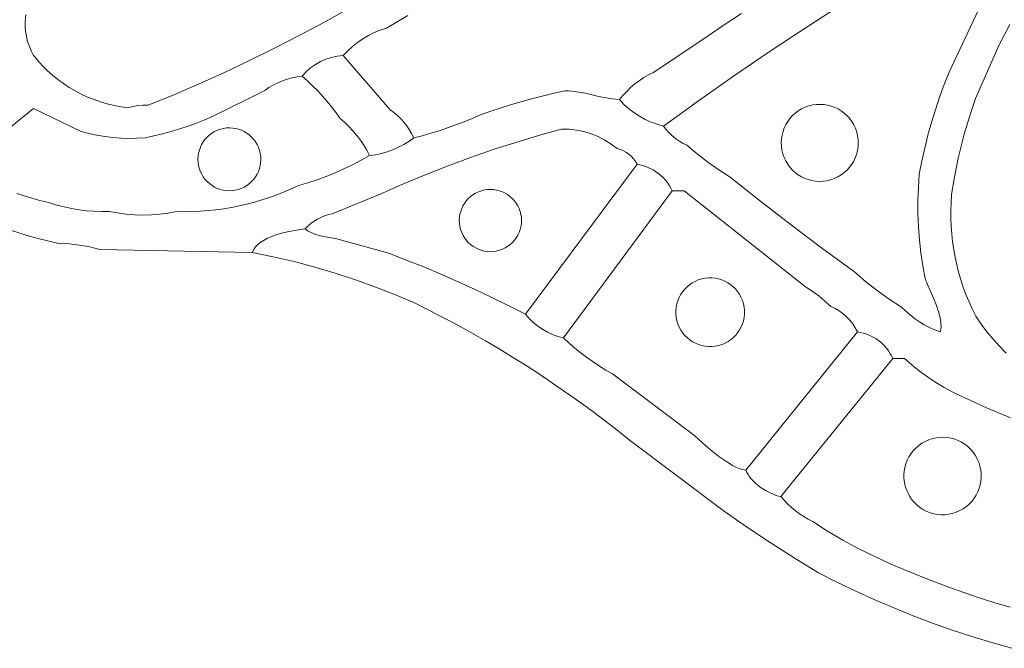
# Model space of a CAD drawing. Header units: inches. Extents: x 36.3 to 71.4, y 17.4 to 61.7.
# Tile 2 of 14: x 42.7 to 54.4, y 18.1 to 25.6. Entities that reach past the tile are written whole.
import ezdxf

# ---------------------------------------------------------------- set-up
doc = ezdxf.new("R2010")
doc.units = ezdxf.units.IN
doc.header["$MEASUREMENT"] = 0
doc.layers.add('10_CLOSED_AREAS', color=7, linetype='CONTINUOUS', lineweight=18)
doc.layers.add('20_EXACT_CIRCLES', color=7, linetype='CONTINUOUS', lineweight=18)

msp = doc.modelspace()

# ---------------------------------------------------------------- linework, layer by layer
at = {"layer": '10_CLOSED_AREAS'}
for points in [[(54.111, 25.696), (53.759, 24.952), (53.7, 24.804), (53.646, 24.654), (53.596, 24.504), (53.549, 24.352), (53.506, 24.199), (53.468, 24.044), (53.433, 23.889), (53.403, 23.733), (53.392, 23.577), (53.387, 23.42), (53.387, 23.264), (53.393, 23.107), (53.405, 22.951), (53.422, 22.796), (53.445, 22.641), (53.474, 22.487), (53.502, 22.417), (53.536, 22.337), (53.572, 22.252), (53.607, 22.165), (53.636, 22.078), (53.648, 22.035), (53.656, 21.994), (53.662, 21.955), (53.663, 21.918), (53.66, 21.883), (53.653, 21.851), (53.588, 21.876), (53.525, 21.904), (53.463, 21.936), (53.404, 21.972), (53.347, 22.011), (53.292, 22.053), (53.24, 22.098), (53.19, 22.147), (53.042, 22.243), (52.899, 22.345), (52.761, 22.454), (52.627, 22.569), (52.25, 22.844), (51.877, 23.124), (51.508, 23.409), (51.143, 23.7), (51.007, 23.787), (50.875, 23.879), (50.747, 23.977), (50.624, 24.08), (50.582, 24.1), (50.543, 24.123), (50.505, 24.148), (50.469, 24.176), (50.435, 24.206), (50.403, 24.238), (50.373, 24.272), (50.346, 24.309), (50.27, 24.33), (50.197, 24.357), (50.126, 24.389), (50.058, 24.427), (49.993, 24.469), (49.931, 24.516), (49.873, 24.568), (49.819, 24.625), (49.736, 24.632), (49.655, 24.645), (49.575, 24.662), (49.495, 24.681), (49.415, 24.7), (49.334, 24.715), (49.251, 24.725), (49.209, 24.728), (49.166, 24.728), (49.038, 24.7), (48.911, 24.669), (48.784, 24.636), (48.657, 24.601), (48.531, 24.565), (48.406, 24.526), (48.281, 24.485), (48.157, 24.442), (48.061, 24.4), (47.963, 24.359), (47.865, 24.322), (47.766, 24.286), (47.666, 24.253), (47.565, 24.222), (47.463, 24.194), (47.361, 24.168), (47.303, 24.126), (47.242, 24.088), (47.178, 24.055), (47.113, 24.026), (47.045, 24.002), (46.976, 23.982), (46.906, 23.967), (46.834, 23.958), (46.734, 23.901), (46.631, 23.847), (46.527, 23.797), (46.421, 23.75), (46.314, 23.707), (46.205, 23.668), (46.095, 23.632), (45.984, 23.6), (45.898, 23.56), (45.812, 23.523), (45.724, 23.488), (45.636, 23.456), (45.547, 23.427), (45.456, 23.4), (45.366, 23.376), (45.274, 23.355), (45.182, 23.337), (45.09, 23.322), (44.997, 23.309), (44.903, 23.299), (44.809, 23.292), (44.715, 23.288), (44.621, 23.286), (44.527, 23.288), (44.427, 23.269), (44.326, 23.256), (44.225, 23.248), (44.124, 23.246), (44.023, 23.249), (43.922, 23.257), (43.822, 23.271), (43.722, 23.29), (43.632, 23.288), (43.541, 23.291), (43.451, 23.298), (43.362, 23.309), (43.273, 23.324), (43.184, 23.343), (43.097, 23.365), (43.01, 23.392), (42.878, 23.424), (42.746, 23.462), (42.617, 23.504)], [(46.576, 25.707), (46.286, 25.546), (45.993, 25.389), (45.698, 25.238), (45.4, 25.091), (45.1, 24.95), (44.798, 24.814), (44.493, 24.683), (44.186, 24.557), (44.125, 24.559), (44.065, 24.554), (44.005, 24.544), (43.946, 24.527), (43.863, 24.539), (43.78, 24.554), (43.699, 24.573), (43.619, 24.596), (43.541, 24.624), (43.464, 24.655), (43.388, 24.689), (43.315, 24.728), (43.244, 24.77), (43.174, 24.815), (43.108, 24.865), (43.043, 24.917), (42.981, 24.973), (42.922, 25.031), (42.865, 25.094), (42.812, 25.159), (42.792, 25.198), (42.775, 25.239), (42.76, 25.279), (42.747, 25.319), (42.737, 25.359), (42.729, 25.4), (42.723, 25.44), (42.719, 25.48), (42.718, 25.52), (42.718, 25.559), (42.726, 25.638)], [(42.726, 25.638), (42.718, 25.559), (42.718, 25.52), (42.719, 25.48), (42.723, 25.44), (42.729, 25.4), (42.737, 25.359), (42.747, 25.319), (42.76, 25.279), (42.775, 25.239), (42.792, 25.198), (42.812, 25.159), (42.865, 25.094), (42.922, 25.031), (42.981, 24.973), (43.043, 24.917), (43.108, 24.865), (43.174, 24.815), (43.244, 24.77), (43.315, 24.728), (43.388, 24.689), (43.464, 24.655), (43.541, 24.624), (43.619, 24.596), (43.699, 24.573), (43.78, 24.554), (43.863, 24.539), (43.946, 24.527), (44.005, 24.544), (44.065, 24.554), (44.125, 24.559), (44.186, 24.557), (44.493, 24.683), (44.798, 24.814), (45.1, 24.95), (45.4, 25.091), (45.698, 25.238), (45.993, 25.389), (46.286, 25.546), (46.576, 25.707)], [(51.278, 25.652), (51.071, 25.516), (50.866, 25.378), (50.225, 24.95), (50.166, 24.92), (50.11, 24.887), (50.055, 24.85), (50.003, 24.811), (49.953, 24.769), (49.906, 24.723), (49.861, 24.675), (49.819, 24.625), (49.873, 24.568), (49.931, 24.516), (49.993, 24.469), (50.058, 24.427), (50.126, 24.389), (50.197, 24.357), (50.27, 24.33), (50.346, 24.309), (50.763, 24.609), (51.184, 24.904), (51.609, 25.193), (52.037, 25.477), (52.47, 25.755)], [(52.47, 25.755), (52.037, 25.477), (51.609, 25.193), (51.184, 24.904), (50.763, 24.609), (50.346, 24.309), (50.373, 24.272), (50.403, 24.238), (50.435, 24.206), (50.469, 24.176), (50.505, 24.148), (50.543, 24.123), (50.582, 24.1), (50.624, 24.08), (50.747, 23.977), (50.875, 23.879), (51.007, 23.787), (51.143, 23.7), (51.508, 23.409), (51.877, 23.124), (52.25, 22.844), (52.627, 22.569), (52.761, 22.454), (52.899, 22.345), (53.042, 22.243), (53.19, 22.147), (53.24, 22.098), (53.292, 22.053), (53.347, 22.011), (53.404, 21.972), (53.463, 21.936), (53.525, 21.904), (53.588, 21.876), (53.653, 21.851), (53.66, 21.883), (53.663, 21.918), (53.662, 21.955), (53.656, 21.994), (53.648, 22.035), (53.636, 22.078), (53.607, 22.165), (53.572, 22.252), (53.536, 22.337), (53.502, 22.417), (53.474, 22.487), (53.445, 22.641), (53.422, 22.796), (53.405, 22.951), (53.393, 23.107), (53.387, 23.264), (53.387, 23.42), (53.392, 23.577), (53.403, 23.733), (53.433, 23.889), (53.468, 24.044), (53.506, 24.199), (53.549, 24.352), (53.596, 24.504), (53.646, 24.654), (53.7, 24.804), (53.759, 24.952), (54.111, 25.696)], [(42.242, 24.055), (42.817, 24.52), (43.386, 24.245), (43.479, 24.22), (43.573, 24.199), (43.668, 24.183), (43.764, 24.171), (43.86, 24.164), (43.957, 24.162), (44.053, 24.164), (44.15, 24.17), (44.254, 24.192), (44.358, 24.216), (44.461, 24.244), (44.564, 24.274), (44.665, 24.307), (44.765, 24.344), (44.864, 24.383), (44.962, 24.425), (45.58, 24.735), (45.63, 24.769), (45.683, 24.799), (45.737, 24.826), (45.792, 24.849), (45.849, 24.869), (45.907, 24.885), (45.967, 24.897), (46.027, 24.906), (46.075, 24.958), (46.129, 25.005), (46.186, 25.045), (46.247, 25.08), (46.311, 25.108), (46.378, 25.129), (46.447, 25.144), (46.518, 25.152), (46.572, 25.207), (46.63, 25.259), (46.69, 25.307), (46.754, 25.351), (46.821, 25.39), (46.89, 25.424), (46.961, 25.454), (47.035, 25.479), (47.291, 25.628)], [(47.291, 25.628), (47.035, 25.479), (46.961, 25.454), (46.89, 25.424), (46.821, 25.39), (46.754, 25.351), (46.69, 25.307), (46.63, 25.259), (46.572, 25.207), (46.518, 25.152), (47.079, 24.504), (47.123, 24.471), (47.166, 24.435), (47.205, 24.396), (47.242, 24.355), (47.277, 24.312), (47.308, 24.266), (47.336, 24.218), (47.361, 24.168), (47.463, 24.194), (47.565, 24.222), (47.666, 24.253), (47.766, 24.286), (47.865, 24.322), (47.963, 24.359), (48.061, 24.4), (48.157, 24.442), (48.281, 24.485), (48.406, 24.526), (48.531, 24.565), (48.657, 24.601), (48.784, 24.636), (48.911, 24.669), (49.038, 24.7), (49.166, 24.728), (49.209, 24.728), (49.251, 24.725), (49.334, 24.715), (49.415, 24.7), (49.495, 24.681), (49.575, 24.662), (49.655, 24.645), (49.736, 24.632), (49.819, 24.625), (49.861, 24.675), (49.906, 24.723), (49.953, 24.769), (50.003, 24.811), (50.055, 24.85), (50.11, 24.887), (50.166, 24.92), (50.225, 24.95), (50.866, 25.378), (51.071, 25.516), (51.278, 25.652)], [(54.442, 21.598), (54.361, 21.679), (54.284, 21.764), (54.211, 21.853), (54.142, 21.945), (54.078, 22.04), (54.036, 22.125), (53.997, 22.21), (53.961, 22.297), (53.929, 22.384), (53.899, 22.473), (53.873, 22.563), (53.85, 22.653), (53.83, 22.744), (53.814, 22.836), (53.8, 22.928), (53.79, 23.021), (53.783, 23.114), (53.78, 23.208), (53.78, 23.301), (53.783, 23.395), (53.789, 23.489), (53.812, 23.635), (53.838, 23.781), (53.868, 23.926), (53.902, 24.07), (53.939, 24.213), (53.981, 24.355), (54.026, 24.496), (54.075, 24.636), (54.358, 25.279), (54.483, 25.52)], [(54.483, 25.52), (54.358, 25.279), (54.075, 24.636), (54.026, 24.496), (53.981, 24.355), (53.939, 24.213), (53.902, 24.07), (53.868, 23.926), (53.838, 23.781), (53.812, 23.635), (53.789, 23.489), (53.783, 23.395), (53.78, 23.301), (53.78, 23.208), (53.783, 23.114), (53.79, 23.021), (53.8, 22.928), (53.814, 22.836), (53.83, 22.744), (53.85, 22.653), (53.873, 22.563), (53.899, 22.473), (53.929, 22.384), (53.961, 22.297), (53.997, 22.21), (54.036, 22.125), (54.078, 22.04), (54.142, 21.945), (54.211, 21.853), (54.284, 21.764), (54.361, 21.679), (54.442, 21.598)], [(42.617, 23.504), (42.746, 23.462), (42.878, 23.424), (43.01, 23.392), (43.097, 23.365), (43.184, 23.343), (43.273, 23.324), (43.362, 23.309), (43.451, 23.298), (43.541, 23.291), (43.632, 23.288), (43.722, 23.29), (43.822, 23.271), (43.922, 23.257), (44.023, 23.249), (44.124, 23.246), (44.225, 23.248), (44.326, 23.256), (44.427, 23.269), (44.527, 23.288), (44.621, 23.286), (44.715, 23.288), (44.809, 23.292), (44.903, 23.299), (44.997, 23.309), (45.09, 23.322), (45.182, 23.337), (45.274, 23.355), (45.366, 23.376), (45.456, 23.4), (45.547, 23.427), (45.636, 23.456), (45.724, 23.488), (45.812, 23.523), (45.898, 23.56), (45.984, 23.6), (46.095, 23.632), (46.205, 23.668), (46.314, 23.707), (46.421, 23.75), (46.527, 23.797), (46.631, 23.847), (46.734, 23.901), (46.834, 23.958), (46.801, 24.02), (46.764, 24.081), (46.724, 24.14), (46.681, 24.196), (46.635, 24.25), (46.587, 24.302), (46.536, 24.352), (46.482, 24.398), (46.433, 24.468), (46.381, 24.536), (46.327, 24.603), (46.271, 24.667), (46.213, 24.73), (46.153, 24.79), (46.091, 24.849), (46.027, 24.906), (45.967, 24.897), (45.907, 24.885), (45.849, 24.869), (45.792, 24.849), (45.737, 24.826), (45.683, 24.799), (45.63, 24.769), (45.58, 24.735), (44.962, 24.425), (44.864, 24.383), (44.765, 24.344), (44.665, 24.307), (44.564, 24.274), (44.461, 24.244), (44.358, 24.216), (44.254, 24.192), (44.15, 24.17), (44.053, 24.164), (43.957, 24.162), (43.86, 24.164), (43.764, 24.171), (43.668, 24.183), (43.573, 24.199), (43.479, 24.22), (43.386, 24.245), (42.817, 24.52), (42.242, 24.055)], [(42.54, 23.064), (42.655, 23.029), (42.77, 22.995), (42.887, 22.964), (43.004, 22.934), (43.121, 22.907), (43.245, 22.901), (43.368, 22.887), (43.49, 22.865), (43.611, 22.834), (45.43, 22.799), (45.448, 22.835), (45.471, 22.868), (45.5, 22.898), (45.534, 22.924), (45.572, 22.948), (45.613, 22.969), (45.656, 22.988), (45.702, 23.005), (45.797, 23.032), (45.892, 23.052), (45.982, 23.068), (46.062, 23.08), (46.096, 23.114), (46.132, 23.144), (46.17, 23.172), (46.21, 23.197), (46.252, 23.218), (46.296, 23.236), (46.341, 23.251), (46.387, 23.262), (46.987, 23.509), (47.247, 23.623), (47.51, 23.732), (47.774, 23.835), (48.041, 23.934), (48.31, 24.027), (48.58, 24.114), (48.852, 24.197), (49.126, 24.273), (49.217, 24.271), (49.307, 24.26), (49.395, 24.242), (49.481, 24.216), (49.564, 24.183), (49.645, 24.142), (49.722, 24.094), (49.794, 24.04), (49.832, 24.029), (49.868, 24.014), (49.902, 23.995), (49.933, 23.973), (49.962, 23.947), (49.988, 23.918), (50.01, 23.887), (50.03, 23.852), (50.064, 23.846), (50.098, 23.838), (50.13, 23.827), (50.162, 23.815), (50.223, 23.785), (50.28, 23.747), (50.332, 23.703), (50.378, 23.653), (50.399, 23.626), (50.418, 23.597), (50.435, 23.567), (50.451, 23.536), (50.591, 23.536), (52.043, 22.388), (52.124, 22.338), (52.202, 22.282), (52.275, 22.22), (52.344, 22.154), (52.396, 22.13), (52.445, 22.102), (52.491, 22.07), (52.533, 22.033), (52.572, 21.993), (52.607, 21.949), (52.637, 21.901), (52.663, 21.851), (52.698, 21.845), (52.732, 21.837), (52.765, 21.827), (52.797, 21.815), (52.828, 21.801), (52.858, 21.785), (52.887, 21.768), (52.915, 21.748), (52.942, 21.727), (52.967, 21.704), (52.991, 21.679), (53.013, 21.653), (53.034, 21.626), (53.052, 21.597), (53.069, 21.566), (53.085, 21.535), (53.225, 21.535), (53.314, 21.457), (53.406, 21.383), (53.502, 21.314), (53.6, 21.249), (53.701, 21.188), (53.804, 21.132), (53.911, 21.081), (54.019, 21.034), (54.112, 20.988), (54.207, 20.945), (54.302, 20.903), (54.397, 20.864), (54.493, 20.826)], [(54.489, 18.563), (54.304, 18.618), (54.12, 18.676), (53.937, 18.738), (53.755, 18.802), (53.575, 18.87), (53.395, 18.941), (53.217, 19.015), (53.039, 19.092), (52.863, 19.172), (52.674, 19.265), (52.488, 19.366), (52.306, 19.474), (52.129, 19.589), (52.074, 19.616), (52.022, 19.646), (51.971, 19.679), (51.923, 19.715), (51.876, 19.754), (51.832, 19.795), (51.79, 19.839), (51.75, 19.885), (51.721, 19.891), (51.691, 19.899), (51.629, 19.924), (51.565, 19.957), (51.503, 19.998), (51.446, 20.044), (51.42, 20.069), (51.396, 20.094), (51.374, 20.12), (51.356, 20.147), (51.341, 20.174), (51.329, 20.201), (51.291, 20.209), (51.251, 20.222), (51.211, 20.238), (51.171, 20.258), (51.13, 20.282), (51.089, 20.307), (51.007, 20.365), (50.928, 20.427), (50.853, 20.492), (50.721, 20.61), (49.737, 21.349), (49.657, 21.394), (49.58, 21.442), (49.504, 21.492), (49.43, 21.545), (49.357, 21.6), (49.287, 21.658), (49.218, 21.718), (49.152, 21.781), (49.085, 21.798), (49.021, 21.821), (48.959, 21.849), (48.9, 21.883), (48.844, 21.921), (48.79, 21.963), (48.741, 22.01), (48.695, 22.062), (48.496, 22.163), (48.296, 22.262), (48.094, 22.357), (47.891, 22.45), (47.686, 22.54), (47.48, 22.626), (47.272, 22.709), (47.064, 22.79), (46.426, 22.967), (46.33, 22.982), (46.281, 22.991), (46.234, 23.002), (46.187, 23.015), (46.143, 23.032), (46.101, 23.054), (46.062, 23.08), (45.982, 23.068), (45.892, 23.052), (45.797, 23.032), (45.702, 23.005), (45.656, 22.988), (45.613, 22.969), (45.572, 22.948), (45.534, 22.924), (45.5, 22.898), (45.471, 22.868), (45.448, 22.835), (45.43, 22.799), (45.681, 22.748), (45.93, 22.691), (46.177, 22.625), (46.423, 22.553), (46.666, 22.474), (46.906, 22.387), (47.144, 22.293), (47.38, 22.193), (47.55, 22.108), (47.718, 22.02), (47.886, 21.931), (48.052, 21.839), (48.217, 21.745), (48.38, 21.648), (48.542, 21.55), (48.703, 21.449), (48.862, 21.346), (49.02, 21.24), (49.176, 21.133), (49.331, 21.023), (49.485, 20.911), (49.636, 20.797), (49.787, 20.681), (49.935, 20.563), (51.059, 19.72), (51.338, 19.525), (51.62, 19.336), (51.907, 19.153), (52.197, 18.976), (52.419, 18.864), (52.644, 18.756), (52.87, 18.654), (53.099, 18.556), (53.329, 18.463), (53.561, 18.375), (53.795, 18.292), (54.031, 18.215), (54.268, 18.142), (54.507, 18.074)], [(54.493, 20.826), (54.397, 20.864), (54.302, 20.903), (54.207, 20.945), (54.112, 20.988), (54.019, 21.034), (53.911, 21.081), (53.804, 21.132), (53.701, 21.188), (53.6, 21.249), (53.502, 21.314), (53.406, 21.383), (53.314, 21.457), (53.225, 21.535), (53.085, 21.535), (51.75, 19.885), (51.79, 19.839), (51.832, 19.795), (51.876, 19.754), (51.923, 19.715), (51.971, 19.679), (52.022, 19.646), (52.074, 19.616), (52.129, 19.589), (52.306, 19.474), (52.488, 19.366), (52.674, 19.265), (52.863, 19.172), (53.039, 19.092), (53.217, 19.015), (53.395, 18.941), (53.575, 18.87), (53.755, 18.802), (53.937, 18.738), (54.12, 18.676), (54.304, 18.618), (54.489, 18.563)]]:
    msp.add_lwpolyline(points, dxfattribs=at)
for points in [[(47.361, 24.168), (47.336, 24.218), (47.308, 24.266), (47.277, 24.312), (47.242, 24.355), (47.205, 24.396), (47.166, 24.435), (47.123, 24.471), (47.079, 24.504), (46.518, 25.152), (46.447, 25.144), (46.378, 25.129), (46.311, 25.108), (46.247, 25.08), (46.186, 25.045), (46.129, 25.005), (46.075, 24.958), (46.027, 24.906), (46.091, 24.849), (46.153, 24.79), (46.213, 24.73), (46.271, 24.667), (46.327, 24.603), (46.381, 24.536), (46.433, 24.468), (46.482, 24.398), (46.536, 24.352), (46.587, 24.302), (46.635, 24.25), (46.681, 24.196), (46.724, 24.14), (46.764, 24.081), (46.801, 24.02), (46.834, 23.958), (46.906, 23.967), (46.976, 23.982), (47.045, 24.002), (47.113, 24.026), (47.178, 24.055), (47.242, 24.088), (47.303, 24.126)], [(46.387, 23.262), (46.341, 23.251), (46.296, 23.236), (46.252, 23.218), (46.21, 23.197), (46.17, 23.172), (46.132, 23.144), (46.096, 23.114), (46.062, 23.08), (46.101, 23.054), (46.143, 23.032), (46.187, 23.015), (46.234, 23.002), (46.281, 22.991), (46.33, 22.982), (46.426, 22.967), (47.064, 22.79), (47.272, 22.709), (47.48, 22.626), (47.686, 22.54), (47.891, 22.45), (48.094, 22.357), (48.296, 22.262), (48.496, 22.163), (48.695, 22.062), (50.03, 23.852), (50.01, 23.887), (49.988, 23.918), (49.962, 23.947), (49.933, 23.973), (49.902, 23.995), (49.868, 24.014), (49.832, 24.029), (49.794, 24.04), (49.722, 24.094), (49.645, 24.142), (49.564, 24.183), (49.481, 24.216), (49.395, 24.242), (49.307, 24.26), (49.217, 24.271), (49.126, 24.273), (48.852, 24.197), (48.58, 24.114), (48.31, 24.027), (48.041, 23.934), (47.774, 23.835), (47.51, 23.732), (47.247, 23.623), (46.987, 23.509)], [(50.451, 23.536), (50.435, 23.567), (50.418, 23.597), (50.399, 23.626), (50.378, 23.653), (50.332, 23.703), (50.28, 23.747), (50.223, 23.785), (50.162, 23.815), (50.13, 23.827), (50.098, 23.838), (50.064, 23.846), (50.03, 23.852), (48.695, 22.062), (48.741, 22.01), (48.79, 21.963), (48.844, 21.921), (48.9, 21.883), (48.959, 21.849), (49.021, 21.821), (49.085, 21.798), (49.152, 21.781)], [(50.451, 23.536), (49.152, 21.781), (49.218, 21.718), (49.287, 21.658), (49.357, 21.6), (49.43, 21.545), (49.504, 21.492), (49.58, 21.442), (49.657, 21.394), (49.737, 21.349), (50.721, 20.61), (50.853, 20.492), (50.928, 20.427), (51.007, 20.365), (51.089, 20.307), (51.13, 20.282), (51.171, 20.258), (51.211, 20.238), (51.251, 20.222), (51.291, 20.209), (51.329, 20.201), (52.663, 21.851), (52.637, 21.901), (52.607, 21.949), (52.572, 21.993), (52.533, 22.033), (52.491, 22.07), (52.445, 22.102), (52.396, 22.13), (52.344, 22.154), (52.275, 22.22), (52.202, 22.282), (52.124, 22.338), (52.043, 22.388), (50.591, 23.536)], [(51.329, 20.201), (51.341, 20.174), (51.356, 20.147), (51.374, 20.12), (51.396, 20.094), (51.42, 20.069), (51.446, 20.044), (51.503, 19.998), (51.565, 19.957), (51.629, 19.924), (51.691, 19.899), (51.721, 19.891), (51.75, 19.885), (53.085, 21.535), (53.069, 21.566), (53.052, 21.597), (53.034, 21.626), (53.013, 21.653), (52.991, 21.679), (52.967, 21.704), (52.942, 21.727), (52.915, 21.748), (52.887, 21.768), (52.858, 21.785), (52.828, 21.801), (52.797, 21.815), (52.765, 21.827), (52.732, 21.837), (52.698, 21.845), (52.663, 21.851)]]:
    msp.add_lwpolyline(points, close=True, dxfattribs=at)
at = {"layer": '20_EXACT_CIRCLES'}
for points in [[(51.787, 23.934), (51.772, 23.979), (51.761, 24.024), (51.755, 24.069), (51.753, 24.114), (51.756, 24.158), (51.763, 24.202), (51.774, 24.245), (51.789, 24.286), (51.808, 24.326), (51.831, 24.364), (51.857, 24.4), (51.887, 24.433), (51.921, 24.463), (51.957, 24.49), (51.997, 24.514), (52.039, 24.534), (52.084, 24.55), (52.129, 24.561), (52.174, 24.567), (52.219, 24.568), (52.264, 24.566), (52.307, 24.559), (52.35, 24.547), (52.392, 24.532), (52.432, 24.513), (52.469, 24.49), (52.505, 24.464), (52.538, 24.434), (52.569, 24.401), (52.596, 24.364), (52.619, 24.325), (52.639, 24.282), (52.655, 24.237), (52.666, 24.193), (52.672, 24.147), (52.674, 24.102), (52.671, 24.058), (52.664, 24.014), (52.653, 23.971), (52.638, 23.93), (52.619, 23.89), (52.596, 23.852), (52.569, 23.816), (52.539, 23.783), (52.506, 23.753), (52.47, 23.726), (52.43, 23.702), (52.387, 23.682), (52.343, 23.666), (52.298, 23.656), (52.253, 23.649), (52.208, 23.648), (52.163, 23.651), (52.119, 23.658), (52.076, 23.669), (52.035, 23.684), (51.995, 23.703), (51.957, 23.726), (51.922, 23.752), (51.888, 23.782), (51.858, 23.815), (51.831, 23.852), (51.807, 23.892)], [(44.81, 23.769), (44.798, 23.805), (44.789, 23.842), (44.784, 23.878), (44.782, 23.915), (44.784, 23.952), (44.79, 23.987), (44.799, 24.022), (44.811, 24.056), (44.826, 24.089), (44.845, 24.12), (44.866, 24.149), (44.891, 24.176), (44.918, 24.201), (44.948, 24.223), (44.98, 24.242), (45.015, 24.259), (45.051, 24.272), (45.087, 24.281), (45.124, 24.286), (45.161, 24.287), (45.197, 24.285), (45.233, 24.279), (45.268, 24.27), (45.302, 24.258), (45.334, 24.243), (45.365, 24.224), (45.395, 24.203), (45.422, 24.178), (45.447, 24.151), (45.469, 24.122), (45.488, 24.089), (45.505, 24.055), (45.517, 24.018), (45.526, 23.982), (45.532, 23.945), (45.533, 23.908), (45.531, 23.872), (45.525, 23.836), (45.516, 23.801), (45.504, 23.767), (45.489, 23.735), (45.47, 23.704), (45.449, 23.675), (45.424, 23.647), (45.397, 23.623), (45.367, 23.6), (45.335, 23.581), (45.3, 23.565), (45.264, 23.552), (45.228, 23.543), (45.191, 23.538), (45.154, 23.536), (45.118, 23.538), (45.082, 23.544), (45.047, 23.553), (45.013, 23.565), (44.981, 23.581), (44.95, 23.599), (44.92, 23.621), (44.893, 23.645), (44.868, 23.672), (44.846, 23.702), (44.827, 23.734)], [(47.921, 23.073), (47.912, 23.109), (47.907, 23.146), (47.905, 23.183), (47.907, 23.219), (47.913, 23.255), (47.922, 23.29), (47.934, 23.323), (47.949, 23.356), (47.967, 23.386), (47.988, 23.415), (48.012, 23.442), (48.039, 23.466), (48.068, 23.488), (48.099, 23.507), (48.133, 23.523), (48.169, 23.536), (48.206, 23.546), (48.243, 23.551), (48.279, 23.553), (48.316, 23.551), (48.351, 23.545), (48.386, 23.536), (48.42, 23.524), (48.452, 23.509), (48.482, 23.49), (48.511, 23.469), (48.538, 23.445), (48.562, 23.419), (48.584, 23.39), (48.603, 23.358), (48.62, 23.325), (48.633, 23.289), (48.642, 23.252), (48.647, 23.215), (48.649, 23.178), (48.647, 23.142), (48.641, 23.106), (48.632, 23.072), (48.62, 23.038), (48.605, 23.006), (48.587, 22.975), (48.566, 22.946), (48.542, 22.92), (48.515, 22.895), (48.486, 22.873), (48.455, 22.854), (48.421, 22.838), (48.385, 22.825), (48.348, 22.816), (48.311, 22.811), (48.275, 22.809), (48.238, 22.811), (48.203, 22.816), (48.168, 22.825), (48.134, 22.838), (48.102, 22.853), (48.071, 22.871), (48.043, 22.892), (48.016, 22.916), (47.991, 22.943), (47.97, 22.972), (47.95, 23.003), (47.934, 23.037)], [(50.506, 21.984), (50.498, 22.025), (50.494, 22.066), (50.494, 22.107), (50.498, 22.147), (50.506, 22.186), (50.517, 22.224), (50.532, 22.26), (50.551, 22.295), (50.573, 22.328), (50.597, 22.358), (50.625, 22.387), (50.655, 22.412), (50.689, 22.435), (50.724, 22.454), (50.762, 22.471), (50.802, 22.483), (50.843, 22.491), (50.884, 22.495), (50.925, 22.495), (50.965, 22.491), (51.004, 22.483), (51.042, 22.472), (51.078, 22.457), (51.113, 22.438), (51.146, 22.416), (51.176, 22.392), (51.205, 22.364), (51.23, 22.334), (51.253, 22.3), (51.272, 22.265), (51.288, 22.227), (51.301, 22.187), (51.309, 22.146), (51.313, 22.105), (51.313, 22.064), (51.309, 22.024), (51.301, 21.985), (51.29, 21.947), (51.275, 21.911), (51.256, 21.876), (51.234, 21.843), (51.21, 21.813), (51.182, 21.784), (51.151, 21.759), (51.118, 21.736), (51.083, 21.717), (51.045, 21.701), (51.005, 21.688), (50.964, 21.68), (50.923, 21.676), (50.882, 21.676), (50.842, 21.68), (50.803, 21.688), (50.765, 21.699), (50.729, 21.715), (50.694, 21.733), (50.661, 21.755), (50.631, 21.779), (50.602, 21.807), (50.577, 21.838), (50.554, 21.871), (50.535, 21.906), (50.518, 21.944)], [(53.268, 19.924), (53.249, 19.967), (53.235, 20.011), (53.225, 20.056), (53.22, 20.101), (53.219, 20.146), (53.223, 20.19), (53.231, 20.234), (53.243, 20.277), (53.259, 20.318), (53.279, 20.358), (53.303, 20.395), (53.33, 20.431), (53.361, 20.464), (53.396, 20.494), (53.433, 20.521), (53.475, 20.544), (53.518, 20.563), (53.562, 20.577), (53.607, 20.587), (53.652, 20.592), (53.697, 20.593), (53.741, 20.589), (53.785, 20.581), (53.828, 20.569), (53.869, 20.553), (53.909, 20.533), (53.946, 20.509), (53.982, 20.482), (54.015, 20.451), (54.045, 20.416), (54.072, 20.378), (54.095, 20.337), (54.114, 20.294), (54.128, 20.25), (54.138, 20.205), (54.143, 20.16), (54.144, 20.115), (54.14, 20.071), (54.132, 20.027), (54.12, 19.984), (54.104, 19.943), (54.084, 19.903), (54.06, 19.865), (54.033, 19.83), (54.002, 19.797), (53.967, 19.767), (53.929, 19.74), (53.888, 19.717), (53.845, 19.698), (53.801, 19.684), (53.756, 19.674), (53.711, 19.669), (53.666, 19.668), (53.622, 19.672), (53.578, 19.68), (53.535, 19.692), (53.494, 19.708), (53.454, 19.728), (53.416, 19.751), (53.381, 19.779), (53.348, 19.81), (53.318, 19.844), (53.291, 19.882)]]:
    msp.add_lwpolyline(points, close=True, dxfattribs=at)

doc.saveas('drawing.dxf')
